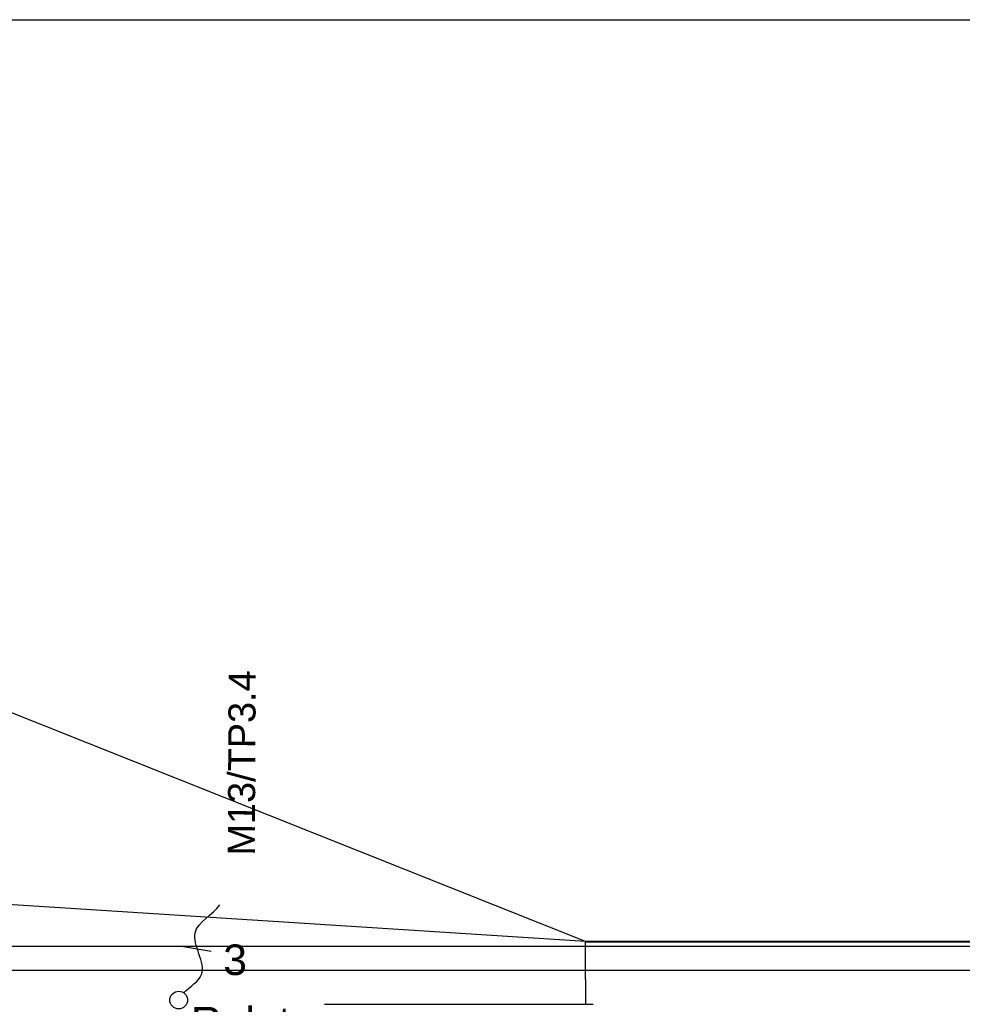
# Model space of a CAD drawing. Header units: millimetres. Extents: x 45983 to 94428, y -13359 to 18562.
# Tile 40 of 57: x 79638 to 83114, y 14930 to 18562. Entities that reach past the tile are written whole.
import ezdxf
from ezdxf.enums import TextEntityAlignment as Align

# ---------------------------------------------------------------- set-up
doc = ezdxf.new("R2010")
doc.units = ezdxf.units.MM
doc.layers.add('Gniazda', color=1, linetype='Continuous')
doc.styles.get("Standard").update_dxf_attribs({"font": 'ARIAL.TTF'})
doc.styles.add('XF-siła-850-05$0$ROMANS', font='ROMANS.SHX')

# ---------------------------------------------------------------- blocks, each defined once
blk = doc.blocks.new('XF-siła-850-05$0$MEP_WYPUST KABLOWY')
blk.add_line((16.61, 24.94, 0), (2.5, 27.32, 0))
blk.add_ellipse((0, 0), major_axis=(3.21, 3.21), ratio=1, start_param=5.497831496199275, end_param=11.78101680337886)
blk.add_open_spline([(2.68, 3.66, 0), (5.64, 6.97, 0.01), (18.18, 13.6, 0), (0.85, 36.11, -0.01), (17.52, 43.63, 0.01), (21.09, 48.87)], degree=3, knots=[0.089127, 0.089127, 0.089127, 0.089127, 0.985087, 2.468947, 3.784731, 3.784731, 3.784731, 3.784731])
at = {"color": 0, "style": 'XF-siła-850-05$0$ROMANS', "flags": 8}
for tag, p in [('ILOŚĆ_ŻYŁ', (22.84, 20.66, -0.02)), ('SYMBOL', (6.3, -11.3, -0.02))]:
    blk.add_attdef(tag, text='', height=18.22, rotation=0.0076, dxfattribs=at).set_placement(p, align=Align.MIDDLE_LEFT)

msp = doc.modelspace()

# ---------------------------------------------------------------- linework, layer by layer
for p, q in [((73427.6, 18562), (94427.6, 18562)), ((81724.5, 15161.9), (75653.1, 17582)), ((81724.5, 15161.9), (79322.4, 15315.9)), ((91190, 15161.9), (81724.5, 15161.9)), ((81724.5, 15161.9), (81724.5, 15160.1)), ((81724.5, 15160.1), (81724.5, 15160.6)), ((81724.5, 15021.2), (81724.5, 15160.1)), ((81724.5, 15160.1), (91190, 15160.1)), ((75653.1, 15144.2), (91190, 15144.2)), ((92062.4, 15054.2), (75653.1, 15054.2)), ((81724.5, 15021.2), (81724.5, 14929.9)), ((80762.1, 14929.9), (80792.9, 14929.9)), ((80792.9, 14929.9), (80795.8, 14929.9)), ((80795.8, 14929.9), (80827.8, 14929.9)), ((80827.8, 14929.9), (81687.2, 14929.9)), ((81687.2, 14929.9), (81719.2, 14929.9)), ((81719.2, 14929.9), (81722.1, 14929.9)), ((81722.1, 14929.9), (81752.9, 14929.9))]:
    msp.add_line(p, q)

# ---------------------------------------------------------------- block references
at = {"layer": 'Gniazda'}
ref = msp.add_blockref('XF-siła-850-05$0$MEP_WYPUST KABLOWY', (80224.5, 14945.3), dxfattribs=dict(at, xscale=7.200000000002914, yscale=7.199999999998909, zscale=7.199999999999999, rotation=0.00254120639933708))
ref.add_attrib('SYMBOL', 'Roleta', dxfattribs={"layer": '0', "color": 0, "height": 112.5, "flags": 8}).set_placement((80269.9, 14863.9, -0.2), align=Align.MIDDLE_LEFT)
ref.add_attrib('ILOŚĆ_ŻYŁ', '3', dxfattribs={"layer": '0', "color": 0, "height": 112.5, "flags": 8}).set_placement((80388.9, 15094.1, -0.2), align=Align.MIDDLE_LEFT)

# ---------------------------------------------------------------- texts
msp.add_text('M13/TP3.4', height=100, rotation=89.7267, dxfattribs=at).set_placement((80505.3, 15478.2))

doc.saveas('drawing.dxf')
